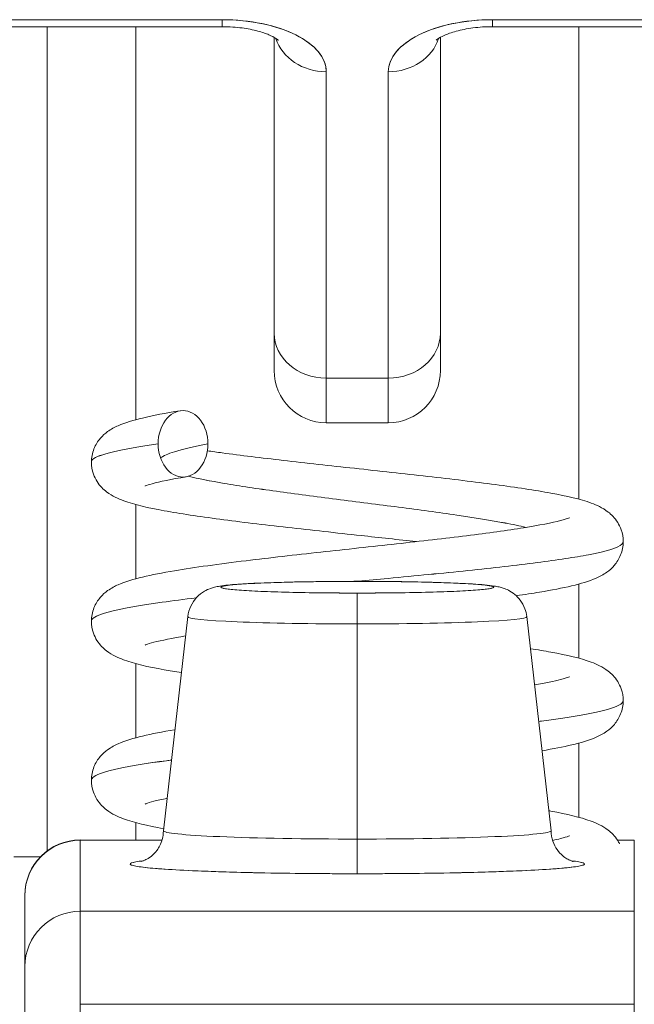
# Model space of a CAD drawing. Header units: inches. Extents: x 10 to 331, y 10 to 212.
# Tile 24 of 145: x 58.636 to 58.854, y 51.811 to 52.161. Entities that reach past the tile are written whole.
import ezdxf

# ---------------------------------------------------------------- set-up
doc = ezdxf.new("R2010")
doc.units = ezdxf.units.IN
doc.header["$LTSCALE"] = 20
doc.header["$MEASUREMENT"] = 0
doc.layers.add('Visible (ANSI)', color=7, linetype='Continuous', lineweight=5)

msp = doc.modelspace()

# ---------------------------------------------------------------- linework, layer by layer
at = {"layer": 'Visible (ANSI)'}
for p, q in [((58.70771, 52.16095), (58.51834, 52.16095)), ((58.51834, 52.16095), (58.70771, 52.16095)), ((58.70771, 52.16095), (58.70771, 52.15847)), ((58.70771, 52.15847), (58.70771, 52.16095)), ((58.99314, 52.16095), (58.80377, 52.16095)), ((58.80377, 52.15847), (58.80377, 52.16095)), ((58.80377, 52.16095), (58.80377, 52.15847)), ((58.80377, 52.16095), (58.99314, 52.16095)), ((58.51834, 52.15847), (58.70771, 52.15847)), ((58.6455, 51.86561), (58.6455, 52.15847)), ((58.67701, 52.01885), (58.67701, 52.15847)), ((58.67701, 52.15847), (58.67701, 52.01885)), ((58.80377, 52.15847), (58.99314, 52.15847)), ((58.83449, 51.9906), (58.83449, 52.15847)), ((58.83449, 52.15847), (58.83449, 51.9906)), ((58.72621, 52.15468), (58.72621, 52.04961)), ((58.72621, 52.04961), (58.72621, 52.15468)), ((58.78526, 52.15468), (58.78526, 52.04961)), ((58.78526, 52.04961), (58.78526, 52.15468)), ((58.74471, 52.14244), (58.74471, 52.03359)), ((58.74471, 52.03359), (58.74471, 52.14244)), ((58.76676, 52.14244), (58.76676, 52.03359)), ((58.76676, 52.03359), (58.76676, 52.14244)), ((58.72621, 52.04961), (58.72621, 52.03627)), ((58.78526, 52.03627), (58.78526, 52.04961)), ((58.76676, 52.03359), (58.74471, 52.03359)), ((58.74471, 52.01776), (58.74471, 52.03359)), ((58.74471, 52.03359), (58.74471, 52.01776)), ((58.74471, 52.03359), (58.76676, 52.03359)), ((58.76676, 52.01776), (58.76676, 52.03359)), ((58.76676, 52.03359), (58.76676, 52.01776)), ((58.74471, 52.01776), (58.76676, 52.01776)), ((58.67701, 51.96235), (58.67701, 51.9887)), ((58.67701, 51.9887), (58.67701, 51.96235)), ((58.75574, 51.96142), (58.75574, 51.96143)), ((58.75574, 51.96143), (58.75574, 51.96142)), ((58.83449, 51.9341), (58.83449, 51.96047)), ((58.83449, 51.96047), (58.83449, 51.9341)), ((58.75574, 51.94629), (58.75574, 51.95726)), ((58.75574, 51.95726), (58.75574, 51.94629)), ((58.69549, 51.94888), (58.68684, 51.87282)), ((58.75574, 51.94629), (58.75574, 51.86986)), ((58.75574, 51.86986), (58.75574, 51.94629)), ((58.81598, 51.94888), (58.82463, 51.87282)), ((58.67701, 51.90585), (58.67701, 51.93221)), ((58.67701, 51.93221), (58.67701, 51.90585)), ((58.83449, 51.87761), (58.83449, 51.90397)), ((58.83449, 51.90397), (58.83449, 51.87761)), ((58.67701, 51.86943), (58.67701, 51.87571)), ((58.67701, 51.87571), (58.67701, 51.86943)), ((58.65731, 51.86943), (58.65731, 51.86954)), ((58.65731, 51.86943), (58.68634, 51.86943)), ((58.65731, 51.84421), (58.65731, 51.86943)), ((58.65731, 51.86943), (58.65731, 51.84421)), ((58.75574, 51.85755), (58.75574, 51.86986)), ((58.75574, 51.86986), (58.75574, 51.85755)), ((58.84819, 51.86943), (58.85416, 51.86943)), ((58.85416, 51.84421), (58.85416, 51.86943)), ((58.85416, 51.86943), (58.85416, 51.84421)), ((58.63369, 51.86353), (58.64315, 51.86353)), ((58.64315, 51.86353), (58.63369, 51.86353)), ((58.63763, 51.84986), (58.63763, 51.84976)), ((58.63763, 51.84976), (58.63763, 51.82454)), ((58.63763, 51.82454), (58.63763, 51.84976)), ((58.65731, 51.84421), (58.65731, 51.81117)), ((58.65731, 51.84421), (58.85416, 51.84421)), ((58.85416, 51.84421), (58.65731, 51.84421)), ((58.65731, 51.81117), (58.65731, 51.84421)), ((58.83449, 51.84421), (58.83449, 51.84421)), ((58.83449, 51.84421), (58.83449, 51.84421)), ((58.85416, 51.84421), (58.85416, 51.81117)), ((58.85416, 51.81117), (58.85416, 51.84421)), ((58.63763, 51.82454), (58.63763, 51.79357)), ((58.65731, 51.81117), (58.85416, 51.81117)), ((58.65731, 51.81117), (58.65731, 51.803)), ((58.85416, 51.803), (58.85416, 51.81117))]:
    msp.add_line(p, q, dxfattribs=at)
for centre, radius, start, end in [((58.74471, 52.03627), 0.0185, 180, 270), ((58.76676, 52.03627), 0.0185, 270, 0), ((58.65731, 51.84986), 0.01969, 90, 180)]:
    msp.add_arc(centre, radius, start, end, dxfattribs=at)
for centre, major_axis, ratio, start_param, end_param in [((58.70771, 52.14244), (0.03701, 0), 0.5, 0, 1.570796), ((58.80377, 52.14244), (-0.03701, 0), 0.5, 4.712389, 6.283185), ((58.74471, 52.15847), (-0.0185, 0), 0.866025, 0.262731, 1.570796), ((58.74471, 52.15847), (-0.0185, 0), 0.866025, 0.262731, 1.570796), ((58.76676, 52.15847), (0.0185, 0), 0.866025, 4.712389, 6.020454), ((58.76676, 52.15847), (0.0185, 0), 0.866025, 4.712389, 6.020454), ((58.74471, 52.04961), (-0.0185, 0), 0.866025, 0, 1.570796), ((58.74471, 52.04961), (-0.0185, 0), 0.866025, 0, 1.570796), ((58.76676, 52.04961), (0.0185, 0), 0.866025, 4.712389, 6.283185), ((58.76676, 52.04961), (0.0185, 0), 0.866025, 4.712389, 6.283185), ((58.75574, 51.95934), (-0.04851, 0), 0.042782, 4.712389, 7.853982), ((58.75574, 51.95934), (0.04851, 0), 0.042782, 4.712389, 7.853982), ((58.75574, 51.94887), (-0.06025, 0), 0.042782, 6.278319, 7.853982), ((58.75574, 51.94887), (-0.06025, 0), 0.042782, 6.278319, 7.853982), ((58.75574, 51.94887), (0.06025, 0), 0.042782, 4.712389, 6.288051), ((58.75574, 51.94887), (0.06025, 0), 0.042782, 4.712389, 6.288051), ((58.75574, 51.87281), (-0.0689, 0), 0.042782, 6.278319, 7.853982), ((58.75574, 51.87281), (-0.0689, 0), 0.042782, 6.278319, 7.853982), ((58.75574, 51.87281), (0.0689, 0), 0.042782, 4.712389, 6.288051), ((58.75574, 51.87281), (0.0689, 0), 0.042782, 4.712389, 6.288051), ((58.65731, 51.84976), (-0.01969, 0), 0.999084, 4.712389, 6.283185), ((58.65731, 51.84976), (-0.01969, 0), 0.999084, 4.712389, 6.283185), ((58.75574, 51.86101), (-0.08071, 0), 0.042782, 5.937993, 7.853982), ((58.75574, 51.86101), (0.08071, 0), 0.042782, 4.712389, 6.628377), ((58.65731, 51.82454), (-0.01969, 0), 0.999084, 4.712389, 6.283185), ((58.65731, 51.82454), (-0.01969, 0), 0.999084, 4.712389, 6.283185)]:
    msp.add_ellipse(centre, major_axis=major_axis, ratio=ratio, start_param=start_param, end_param=end_param, dxfattribs=at)
for points, knots in [([(58.74471, 52.14244), (58.74465, 52.14498), (58.74374, 52.14731), (58.74191, 52.14951), (58.74008, 52.15172), (58.73733, 52.1538), (58.73387, 52.15553), (58.73041, 52.15726), (58.72625, 52.15863), (58.72183, 52.15955), (58.71742, 52.16046), (58.71276, 52.16092), (58.70771, 52.16095)], [0, 0, 0, 0, 0.25, 0.25, 0.25, 0.5, 0.5, 0.5, 0.75, 0.75, 0.75, 1, 1, 1, 1]), ([(58.80377, 52.16095), (58.7987, 52.16092), (58.79404, 52.16046), (58.78963, 52.15955), (58.78522, 52.15863), (58.78105, 52.15726), (58.7776, 52.15553), (58.77414, 52.1538), (58.77139, 52.15172), (58.76956, 52.14951), (58.76773, 52.1473), (58.76682, 52.14497), (58.76676, 52.14244)], [0, 0, 0, 0, 0.25, 0.25, 0.25, 0.5, 0.5, 0.5, 0.75, 0.75, 0.75, 1, 1, 1, 1]), ([(58.72772, 52.15366), (58.72772, 52.15366), (58.72771, 52.15368), (58.72755, 52.15381), (58.72723, 52.15407), (58.72614, 52.15474), (58.72535, 52.15516), (58.72325, 52.15604), (58.7219, 52.1565), (58.71869, 52.15736), (58.71679, 52.15774), (58.71262, 52.1583), (58.71033, 52.15845), (58.70793, 52.15847), (58.70782, 52.15847), (58.70771, 52.15847)], [6.74046, 6.74046, 6.74046, 6.74046, 6.79307, 6.79307, 6.967412, 6.967412, 7.153275, 7.153275, 7.361571, 7.361571, 7.592968, 7.592968, 7.840962, 7.840962, 7.852879, 7.852879, 7.852879, 7.852879]), ([(58.80377, 52.15847), (58.80142, 52.15847), (58.79906, 52.15832), (58.79468, 52.15775), (58.79264, 52.15734), (58.78919, 52.15639), (58.78774, 52.15586), (58.7856, 52.1549), (58.78483, 52.15445), (58.78395, 52.15385), (58.78375, 52.15366), (58.78375, 52.15366)], [1.569693, 1.569693, 1.569693, 1.569693, 1.824004, 1.824004, 2.072269, 2.072269, 2.302593, 2.302593, 2.506751, 2.506751, 2.682113, 2.682113, 2.682113, 2.682113]), ([(58.72621, 52.04961), (58.72621, 52.0443), (58.72621, 52.04059), (58.72621, 52.03845), (58.72621, 52.03702), (58.72621, 52.03629), (58.72621, 52.03628)], [0, 0, 0, 0, 0.2, 0.2, 0.2, 0.3335594, 0.3335594, 0.3335594, 0.3335594]), ([(58.78526, 52.03628), (58.78526, 52.03629), (58.78526, 52.03702), (58.78526, 52.03845), (58.78526, 52.04059), (58.78526, 52.0443), (58.78526, 52.04961)], [0.6663967, 0.6663967, 0.6663967, 0.6663967, 0.8, 0.8, 0.8, 1, 1, 1, 1]), ([(58.66125, 52.00378), (58.66125, 52.00538), (58.66159, 52.00703), (58.66275, 52.00993), (58.66356, 52.0112), (58.66526, 52.01322), (58.66616, 52.01399), (58.66832, 52.01554), (58.66955, 52.01617), (58.67342, 52.01789), (58.67613, 52.01866), (58.68316, 52.02034), (58.68764, 52.02119), (58.6928, 52.02202)], [0, 0, 0, 0, 0.0152382, 0.0152382, 0.0301964, 0.0301964, 0.0455352, 0.0455352, 0.0680234, 0.0680234, 0.1177342, 0.1177342, 0.1753694, 0.1753694, 0.1753694, 0.1753694]), ([(58.70267, 52.01029), (58.70267, 52.01338), (58.70171, 52.01646), (58.70008, 52.01864), (58.69845, 52.02083), (58.69614, 52.0221), (58.69383, 52.0221), (58.69152, 52.0221), (58.68921, 52.02083), (58.68757, 52.01864), (58.68594, 52.01646), (58.68498, 52.01338), (58.68498, 52.01029)], [0, 0, 0, 0, 0.25, 0.25, 0.25, 0.5, 0.5, 0.5, 0.75, 0.75, 0.75, 1, 1, 1, 1]), ([(58.66125, 52.00378), (58.66125, 52.00407), (58.6614, 52.00437), (58.66171, 52.00466), (58.66268, 52.0056), (58.66519, 52.00654), (58.66914, 52.00748), (58.67308, 52.00842), (58.67845, 52.00935), (58.68498, 52.01029)], [0.96384137, 0.96384137, 0.96384137, 0.96384137, 0.96875, 0.96875, 0.96875, 0.984375, 0.984375, 0.984375, 1, 1, 1, 1]), ([(58.68498, 52.01029), (58.67845, 52.00935), (58.66771, 52.00748), (58.66189, 52.00531), (58.66125, 52.00407), (58.66125, 52.00378)], [0, 0, 0, 0, 0.015625, 0.03125, 0.03615863, 0.03615863, 0.03615863, 0.03615863]), ([(58.68498, 52.01029), (58.68498, 52.00721), (58.68594, 52.00412), (58.68757, 52.00194), (58.68921, 51.99976), (58.69152, 51.99848), (58.69383, 51.99848), (58.69614, 51.99848), (58.69845, 51.99976), (58.70008, 52.00194), (58.70171, 52.00412), (58.70267, 52.00721), (58.70267, 52.01029)], [0, 0, 0, 0, 0.25, 0.25, 0.25, 0.5, 0.5, 0.5, 0.75, 0.75, 0.75, 1, 1, 1, 1]), ([(58.70267, 52.01029), (58.69777, 52.00935), (58.69058, 52.00768), (58.68679, 52.006), (58.68584, 52.00526)], [0, 0, 0, 0, 0.015625, 0.02792377, 0.02792377, 0.02792377, 0.02792377]), ([(58.68584, 52.00526), (58.68679, 52.006), (58.68846, 52.00674), (58.69079, 52.00748), (58.69374, 52.00842), (58.69777, 52.00935), (58.70267, 52.01029)], [0.97207623, 0.97207623, 0.97207623, 0.97207623, 0.984375, 0.984375, 0.984375, 1, 1, 1, 1]), ([(58.70247, 52.00781), (58.70417, 52.00756), (58.70594, 52.00731), (58.71429, 52.00618), (58.72168, 52.00528), (58.73749, 52.00345), (58.74614, 52.00251), (58.76347, 52.00062), (58.77236, 51.99966), (58.78927, 51.99774), (58.79748, 51.99676), (58.81224, 51.9948), (58.81894, 51.99379), (58.83032, 51.9917), (58.83491, 51.99067), (58.84084, 51.98848), (58.84276, 51.98767), (58.84601, 51.98517), (58.84723, 51.98398), (58.84873, 51.98156), (58.84916, 51.98069), (58.84996, 51.97843), (58.85022, 51.97696), (58.85022, 51.97553)], [0.1826843, 0.1826843, 0.1826843, 0.1826843, 0.2002454, 0.2002454, 0.2631404, 0.2631404, 0.3289013, 0.3289013, 0.3960063, 0.3960063, 0.4641636, 0.4641636, 0.5336549, 0.5336549, 0.606623, 0.606623, 0.6429987, 0.6429987, 0.6630435, 0.6630435, 0.6724994, 0.6724994, 0.6860777, 0.6860777, 0.6860777, 0.6860777]), ([(58.77673, 51.97553), (58.77033, 51.97625), (58.76367, 51.97698), (58.74831, 51.97865), (58.73941, 51.97962), (58.72248, 51.98153), (58.71427, 51.98251), (58.69947, 51.98448), (58.69275, 51.98548), (58.68132, 51.98757), (58.67671, 51.9886), (58.67074, 51.99078), (58.66879, 51.9916), (58.66552, 51.99409), (58.6643, 51.99527), (58.66277, 51.9977), (58.66233, 51.99859), (58.66152, 52.00087), (58.66125, 52.00234), (58.66125, 52.00378)], [0.2773736, 0.2773736, 0.2773736, 0.2773736, 0.3281116, 0.3281116, 0.395206, 0.395206, 0.4633524, 0.4633524, 0.5328239, 0.5328239, 0.6057218, 0.6057218, 0.6425535, 0.6425535, 0.6628073, 0.6628073, 0.6724433, 0.6724433, 0.6861075, 0.6861075, 0.6861075, 0.6861075]), ([(58.69489, 51.99857), (58.68973, 51.99771), (58.68548, 51.99683), (58.68173, 51.9958), (58.6809, 51.99551), (58.68042, 51.99531), (58.68035, 51.99528), (58.68035, 51.99528)], [0, 0, 0, 0, 0.06221426, 0.06221426, 0.089478, 0.089478, 0.09863207, 0.09863207, 0.09863207, 0.09863207]), ([(58.69567, 51.99875), (58.69919, 51.99791), (58.70832, 51.99613), (58.72654, 51.99341), (58.74823, 51.99059), (58.77066, 51.98778), (58.79163, 51.98496), (58.80652, 51.98257), (58.81349, 51.98111), (58.81568, 51.98059)], [0.0640895, 0.0640895, 0.0640895, 0.0640895, 0.078125, 0.09375, 0.109375, 0.125, 0.140625, 0.15625, 0.1649167, 0.1649167, 0.1649167, 0.1649167]), ([(58.81568, 51.98059), (58.81349, 51.98111), (58.81101, 51.98163), (58.80825, 51.98215), (58.80329, 51.98309), (58.79746, 51.98403), (58.79105, 51.98496), (58.78464, 51.9859), (58.77765, 51.98684), (58.77042, 51.98778), (58.76318, 51.98872), (58.75571, 51.98965), (58.74836, 51.99059), (58.741, 51.99153), (58.73377, 51.99247), (58.72701, 51.99341), (58.72025, 51.99434), (58.71397, 51.99528), (58.70846, 51.99622), (58.70351, 51.99706), (58.69919, 51.99791), (58.69567, 51.99875)], [0.8350833, 0.8350833, 0.8350833, 0.8350833, 0.84375, 0.84375, 0.84375, 0.859375, 0.859375, 0.859375, 0.875, 0.875, 0.875, 0.890625, 0.890625, 0.890625, 0.90625, 0.90625, 0.90625, 0.921875, 0.921875, 0.921875, 0.9359105, 0.9359105, 0.9359105, 0.9359105]), ([(58.66125, 51.94728), (58.66125, 51.94888), (58.66159, 51.95054), (58.66275, 51.95344), (58.66356, 51.95471), (58.66526, 51.95672), (58.66616, 51.95749), (58.66834, 51.95906), (58.66958, 51.95969), (58.67345, 51.96141), (58.67617, 51.96218), (58.6827, 51.96374), (58.68649, 51.96447), (58.69794, 51.96639), (58.70669, 51.96759), (58.72452, 51.96977), (58.73361, 51.9708), (58.75168, 51.97278), (58.76088, 51.97377), (58.77837, 51.9757), (58.78688, 51.97668), (58.80212, 51.97857), (58.80908, 51.97953), (58.82039, 51.98134), (58.82502, 51.98226), (58.82924, 51.98336), (58.83023, 51.98368), (58.83099, 51.98397), (58.83113, 51.98403), (58.83113, 51.98403)], [0, 0, 0, 0, 0.0152543, 0.0152543, 0.0302263, 0.0302263, 0.045583, 0.045583, 0.0682613, 0.0682613, 0.117942, 0.117942, 0.1678581, 0.1678581, 0.2503852, 0.2503852, 0.3215471, 0.3215471, 0.39029, 0.39029, 0.4579131, 0.4579131, 0.5243818, 0.5243818, 0.5886756, 0.5886756, 0.6166115, 0.6166115, 0.6297893, 0.6297893, 0.6297893, 0.6297893]), ([(58.75595, 51.96143), (58.75953, 51.96177), (58.76311, 51.96211), (58.76667, 51.96245), (58.77646, 51.96339), (58.78607, 51.96433), (58.79504, 51.96526), (58.804, 51.9662), (58.81232, 51.96714), (58.81959, 51.96808), (58.82685, 51.96902), (58.83307, 51.96995), (58.83793, 51.97089), (58.84279, 51.97183), (58.8463, 51.97277), (58.84829, 51.97371), (58.84958, 51.97431), (58.85022, 51.97492), (58.85022, 51.97553)], [0.72869766, 0.72869766, 0.72869766, 0.72869766, 0.734375, 0.734375, 0.734375, 0.75, 0.75, 0.75, 0.765625, 0.765625, 0.765625, 0.78125, 0.78125, 0.78125, 0.796875, 0.796875, 0.796875, 0.80700927, 0.80700927, 0.80700927, 0.80700927]), ([(58.85022, 51.97553), (58.85022, 51.97492), (58.84858, 51.97338), (58.83928, 51.97089), (58.82064, 51.96808), (58.79569, 51.96526), (58.77297, 51.96305), (58.75953, 51.96177), (58.75595, 51.96143)], [0.19299073, 0.19299073, 0.19299073, 0.19299073, 0.203125, 0.21875, 0.234375, 0.25, 0.265625, 0.27130234, 0.27130234, 0.27130234, 0.27130234]), ([(58.85022, 51.97553), (58.85022, 51.97393), (58.84988, 51.97227), (58.84873, 51.96938), (58.84792, 51.96811), (58.84622, 51.9661), (58.84532, 51.96533), (58.84314, 51.96376), (58.84188, 51.96311), (58.83795, 51.96138), (58.8352, 51.9606), (58.82862, 51.95904), (58.82483, 51.95831), (58.81796, 51.95716), (58.81517, 51.95673), (58.81222, 51.9563)], [0, 0, 0, 0, 0.015262, 0.015262, 0.0302389, 0.0302389, 0.0456053, 0.0456053, 0.0684883, 0.0684883, 0.1188372, 0.1188372, 0.1684419, 0.1684419, 0.1981383, 0.1981383, 0.1981383, 0.1981383]), ([(58.69549, 51.94888), (58.69564, 51.95018), (58.69601, 51.95147), (58.69711, 51.95379), (58.69784, 51.95485), (58.69952, 51.95662), (58.70048, 51.95736), (58.70217, 51.95834), (58.70291, 51.95866), (58.7041, 51.95909), (58.70458, 51.95923), (58.70572, 51.95952), (58.70632, 51.95963), (58.70875, 51.96002), (58.71072, 51.9602), (58.71551, 51.96055), (58.71818, 51.96069), (58.72532, 51.96099), (58.73019, 51.96114), (58.74028, 51.96133), (58.74558, 51.96139), (58.75251, 51.96142), (58.75412, 51.96143), (58.75574, 51.96143)], [0, 0, 0, 0, 0.0101015, 0.0101015, 0.0199862, 0.0199862, 0.0296294, 0.0296294, 0.0377089, 0.0377089, 0.0449846, 0.0449846, 0.0568687, 0.0568687, 0.0925394, 0.0925394, 0.1243072, 0.1243072, 0.1678667, 0.1678667, 0.2085979, 0.2085979, 0.2209026, 0.2209026, 0.2209026, 0.2209026]), ([(58.75574, 51.95726), (58.75142, 51.95727), (58.74726, 51.95729), (58.7432, 51.95734), (58.73913, 51.95738), (58.73517, 51.95745), (58.7315, 51.95754), (58.72783, 51.95763), (58.72444, 51.95774), (58.72145, 51.95787), (58.71846, 51.958), (58.71585, 51.95814), (58.71374, 51.9583), (58.71162, 51.95846), (58.70998, 51.95863), (58.70888, 51.9588), (58.70779, 51.95898), (58.70723, 51.95916), (58.70723, 51.95934), (58.70723, 51.95952), (58.70779, 51.9597), (58.70888, 51.95988), (58.70998, 51.96005), (58.71162, 51.96022), (58.71374, 51.96038), (58.71586, 51.96054), (58.71846, 51.96068), (58.72145, 51.96081), (58.72444, 51.96094), (58.72783, 51.96105), (58.7315, 51.96114), (58.73517, 51.96123), (58.73914, 51.9613), (58.7432, 51.96135), (58.74726, 51.96139), (58.75142, 51.96141), (58.75574, 51.96142)], [0, 0, 0, 0, 0.083333, 0.083333, 0.083333, 0.166667, 0.166667, 0.166667, 0.25, 0.25, 0.25, 0.333333, 0.333333, 0.333333, 0.416667, 0.416667, 0.416667, 0.5, 0.5, 0.5, 0.583333, 0.583333, 0.583333, 0.666667, 0.666667, 0.666667, 0.75, 0.75, 0.75, 0.833333, 0.833333, 0.833333, 0.916667, 0.916667, 0.916667, 1, 1, 1, 1]), ([(58.75574, 51.96143), (58.76109, 51.96143), (58.76651, 51.96139), (58.77657, 51.96124), (58.78134, 51.96113), (58.78981, 51.96086), (58.79359, 51.96068), (58.79989, 51.96029), (58.8023, 51.96008), (58.80498, 51.95966), (58.80551, 51.95956), (58.80655, 51.95932), (58.80704, 51.95919), (58.80814, 51.95882), (58.80876, 51.95858), (58.81015, 51.95788), (58.81093, 51.95739), (58.81236, 51.95622), (58.81302, 51.95554), (58.8143, 51.95387), (58.81489, 51.95282), (58.81564, 51.95081), (58.81587, 51.94985), (58.81598, 51.94888)], [0, 0, 0, 0, 0.0407937, 0.0407937, 0.0808924, 0.0808924, 0.1213735, 0.1213735, 0.1633112, 0.1633112, 0.1737906, 0.1737906, 0.1816701, 0.1816701, 0.1889204, 0.1889204, 0.1967092, 0.1967092, 0.2041974, 0.2041974, 0.2133447, 0.2133447, 0.2208708, 0.2208708, 0.2208708, 0.2208708]), ([(58.75574, 51.96142), (58.76006, 51.96141), (58.76422, 51.96139), (58.76828, 51.96135), (58.77234, 51.9613), (58.7763, 51.96123), (58.77997, 51.96114), (58.78365, 51.96105), (58.78703, 51.96094), (58.79002, 51.96081), (58.79302, 51.96068), (58.79562, 51.96054), (58.79774, 51.96038), (58.79986, 51.96022), (58.80149, 51.96005), (58.80259, 51.95988), (58.80369, 51.9597), (58.80425, 51.95952), (58.80425, 51.95934), (58.80425, 51.95916), (58.80369, 51.95898), (58.80259, 51.9588), (58.80149, 51.95863), (58.79986, 51.95846), (58.79774, 51.9583), (58.79562, 51.95814), (58.79302, 51.958), (58.79002, 51.95787), (58.78703, 51.95774), (58.78365, 51.95763), (58.77997, 51.95754), (58.7763, 51.95745), (58.77234, 51.95738), (58.76828, 51.95734), (58.76422, 51.95729), (58.76006, 51.95727), (58.75574, 51.95726)], [0, 0, 0, 0, 0.083333, 0.083333, 0.083333, 0.166667, 0.166667, 0.166667, 0.25, 0.25, 0.25, 0.333333, 0.333333, 0.333333, 0.416667, 0.416667, 0.416667, 0.5, 0.5, 0.5, 0.583333, 0.583333, 0.583333, 0.666667, 0.666667, 0.666667, 0.75, 0.75, 0.75, 0.833333, 0.833333, 0.833333, 0.916667, 0.916667, 0.916667, 1, 1, 1, 1]), ([(58.66125, 51.94728), (58.66125, 51.94765), (58.66148, 51.94801), (58.66195, 51.94838), (58.66315, 51.94932), (58.66589, 51.95025), (58.67004, 51.95119), (58.67419, 51.95213), (58.67976, 51.95307), (58.68646, 51.95401), (58.69015, 51.95452), (58.69419, 51.95504), (58.69852, 51.95556)], [0.65017671, 0.65017671, 0.65017671, 0.65017671, 0.65625, 0.65625, 0.65625, 0.671875, 0.671875, 0.671875, 0.6875, 0.6875, 0.6875, 0.69611043, 0.69611043, 0.69611043, 0.69611043]), ([(58.69852, 51.95556), (58.69419, 51.95504), (58.68282, 51.95358), (58.66863, 51.95119), (58.66208, 51.94895), (58.66125, 51.94765), (58.66125, 51.94728)], [0.30388957, 0.30388957, 0.30388957, 0.30388957, 0.3125, 0.328125, 0.34375, 0.34982329, 0.34982329, 0.34982329, 0.34982329]), ([(58.69323, 51.92897), (58.69106, 51.92932), (58.68901, 51.92967), (58.68125, 51.93109), (58.67665, 51.93212), (58.6707, 51.9343), (58.66875, 51.93512), (58.66549, 51.93762), (58.66427, 51.9388), (58.66276, 51.94123), (58.66232, 51.94211), (58.66152, 51.94439), (58.66125, 51.94586), (58.66125, 51.94728)], [0.5092683, 0.5092683, 0.5092683, 0.5092683, 0.5331467, 0.5331467, 0.6060709, 0.6060709, 0.6427297, 0.6427297, 0.6629039, 0.6629039, 0.6724985, 0.6724985, 0.6860949, 0.6860949, 0.6860949, 0.6860949]), ([(58.69471, 51.94204), (58.69001, 51.94125), (58.6861, 51.94046), (58.68222, 51.93945), (58.68124, 51.93913), (58.68049, 51.93885), (58.68035, 51.93878), (58.68035, 51.93878)], [0.53203231, 0.53203231, 0.53203231, 0.53203231, 0.58879531, 0.58879531, 0.61670023, 0.61670023, 0.62995686, 0.62995686, 0.62995686, 0.62995686]), ([(58.81728, 51.9375), (58.81985, 51.93709), (58.82227, 51.93669), (58.83033, 51.9352), (58.83492, 51.93418), (58.84085, 51.93198), (58.84277, 51.93117), (58.84602, 51.92866), (58.84724, 51.92748), (58.84873, 51.92505), (58.84916, 51.92417), (58.84996, 51.92191), (58.85022, 51.92045), (58.85022, 51.91903)], [0.5057541, 0.5057541, 0.5057541, 0.5057541, 0.5336756, 0.5336756, 0.606645, 0.606645, 0.6430142, 0.6430142, 0.6630568, 0.6630568, 0.6725733, 0.6725733, 0.6860764, 0.6860764, 0.6860764, 0.6860764]), ([(58.81874, 51.92461), (58.82257, 51.92529), (58.82575, 51.92595), (58.82925, 51.92687), (58.83023, 51.92718), (58.83099, 51.92747), (58.83113, 51.92753), (58.83113, 51.92753)], [0.54016952, 0.54016952, 0.54016952, 0.54016952, 0.58877291, 0.58877291, 0.6166898, 0.6166898, 0.62985557, 0.62985557, 0.62985557, 0.62985557]), ([(58.82022, 51.91166), (58.82054, 51.91171), (58.82087, 51.91175), (58.82119, 51.91179), (58.8283, 51.91273), (58.83433, 51.91367), (58.83899, 51.91461), (58.84365, 51.91554), (58.84695, 51.91648), (58.84871, 51.91742), (58.84972, 51.91796), (58.85022, 51.9185), (58.85022, 51.91903)], [0.4524163, 0.4524163, 0.4524163, 0.4524163, 0.453125, 0.453125, 0.453125, 0.46875, 0.46875, 0.46875, 0.484375, 0.484375, 0.484375, 0.49334385, 0.49334385, 0.49334385, 0.49334385]), ([(58.85022, 51.91903), (58.85022, 51.9185), (58.84883, 51.91702), (58.84036, 51.91461), (58.82803, 51.91269), (58.82054, 51.91171), (58.82022, 51.91166)], [0.50665615, 0.50665615, 0.50665615, 0.50665615, 0.515625, 0.53125, 0.546875, 0.5475837, 0.5475837, 0.5475837, 0.5475837]), ([(58.85022, 51.91903), (58.85022, 51.91743), (58.84988, 51.91578), (58.84873, 51.91288), (58.84792, 51.91161), (58.84621, 51.9096), (58.84532, 51.90883), (58.84313, 51.90725), (58.84188, 51.90661), (58.83796, 51.90489), (58.83522, 51.90411), (58.82887, 51.9026), (58.82536, 51.90192), (58.8214, 51.90124)], [0, 0, 0, 0, 0.0152675, 0.0152675, 0.0302498, 0.0302498, 0.0456225, 0.0456225, 0.0685155, 0.0685155, 0.1186369, 0.1186369, 0.1650463, 0.1650463, 0.1650463, 0.1650463]), ([(58.66125, 51.89079), (58.66125, 51.89239), (58.66159, 51.89404), (58.66275, 51.89694), (58.66356, 51.89821), (58.66526, 51.90023), (58.66616, 51.90099), (58.66835, 51.90257), (58.6696, 51.90321), (58.67349, 51.90492), (58.6762, 51.90569), (58.68274, 51.90725), (58.68653, 51.90798), (58.69087, 51.90871), (58.6909, 51.90872), (58.69092, 51.90872)], [0, 0, 0, 0, 0.0152642, 0.0152642, 0.0302444, 0.0302444, 0.0456127, 0.0456127, 0.068482, 0.068482, 0.1181671, 0.1181671, 0.1680144, 0.1680144, 0.1683237, 0.1683237, 0.1683237, 0.1683237]), ([(58.66125, 51.89079), (58.66125, 51.89122), (58.66158, 51.89166), (58.66224, 51.89209), (58.66367, 51.89303), (58.66663, 51.89397), (58.67099, 51.8949), (58.67535, 51.89584), (58.6811, 51.89678), (58.68797, 51.89772), (58.68854, 51.8978), (58.68912, 51.89787), (58.6897, 51.89795)], [0.33651082, 0.33651082, 0.33651082, 0.33651082, 0.34375, 0.34375, 0.34375, 0.359375, 0.359375, 0.359375, 0.375, 0.375, 0.375, 0.37629181, 0.37629181, 0.37629181, 0.37629181]), ([(58.6897, 51.89795), (58.68912, 51.89787), (58.68158, 51.89686), (58.66959, 51.8949), (58.66229, 51.89259), (58.66125, 51.89122), (58.66125, 51.89079)], [0.62370819, 0.62370819, 0.62370819, 0.62370819, 0.625, 0.640625, 0.65625, 0.66348918, 0.66348918, 0.66348918, 0.66348918]), ([(58.68692, 51.87355), (58.68113, 51.87462), (58.67657, 51.87564), (58.67066, 51.87783), (58.66872, 51.87864), (58.66546, 51.88115), (58.66425, 51.88233), (58.66275, 51.88476), (58.66231, 51.88564), (58.66151, 51.8879), (58.66125, 51.88937), (58.66125, 51.89079)], [0.5338767, 0.5338767, 0.5338767, 0.5338767, 0.6064119, 0.6064119, 0.6429014, 0.6429014, 0.6629977, 0.6629977, 0.6725493, 0.6725493, 0.6860844, 0.6860844, 0.6860844, 0.6860844]), ([(58.68815, 51.88434), (58.68633, 51.88397), (58.68475, 51.88361), (58.68222, 51.88295), (58.68124, 51.88264), (58.68048, 51.88235), (58.68035, 51.88229), (58.68035, 51.88229)], [0.56122991, 0.56122991, 0.56122991, 0.56122991, 0.5888257, 0.5888257, 0.61672382, 0.61672382, 0.62992905, 0.62992905, 0.62992905, 0.62992905]), ([(58.82383, 51.8799), (58.82405, 51.87986), (58.82426, 51.87982), (58.83031, 51.87871), (58.8349, 51.87768), (58.84083, 51.87549), (58.84277, 51.87467), (58.84602, 51.87217), (58.84723, 51.87098), (58.84848, 51.86897), (58.8487, 51.86858), (58.8489, 51.86817)], [0.5308916, 0.5308916, 0.5308916, 0.5308916, 0.533585, 0.533585, 0.6065466, 0.6065466, 0.6429686, 0.6429686, 0.663034, 0.663034, 0.6675564, 0.6675564, 0.6675564, 0.6675564]), ([(58.67904, 51.86193), (58.67904, 51.86193), (58.6791, 51.86194), (58.67941, 51.86204), (58.67962, 51.8621), (58.68012, 51.86231), (58.68035, 51.86241), (58.68109, 51.86278), (58.68167, 51.86309), (58.68308, 51.8642), (58.68383, 51.86488), (58.6853, 51.8669), (58.68601, 51.86818), (58.68669, 51.87071), (58.68684, 51.87176), (58.68684, 51.87281)], [2.9624505, 2.9624505, 2.9624505, 2.9624505, 3.0053828, 3.0053828, 3.0382774, 3.0382774, 3.0584832, 3.0584832, 3.0887664, 3.0887664, 3.1118286, 3.1118286, 3.1313201, 3.1313201, 3.142865, 3.142865, 3.142865, 3.142865]), ([(58.82463, 51.87281), (58.82463, 51.87151), (58.82486, 51.87022), (58.82564, 51.8679), (58.82619, 51.86691), (58.8274, 51.86518), (58.82805, 51.86454), (58.82924, 51.8635), (58.82977, 51.86316), (58.83069, 51.86261), (58.83105, 51.86244), (58.83174, 51.86214), (58.83199, 51.86206), (58.83236, 51.86194), (58.83244, 51.86193), (58.83244, 51.86193)], [0.0012724, 0.0012724, 0.0012724, 0.0012724, 0.0155488, 0.0155488, 0.0312136, 0.0312136, 0.0504552, 0.0504552, 0.0729209, 0.0729209, 0.0991286, 0.0991286, 0.1356666, 0.1356666, 0.1816869, 0.1816869, 0.1816869, 0.1816869]), ([(58.82515, 51.86937), (58.82622, 51.8696), (58.82716, 51.86983), (58.82926, 51.87037), (58.83023, 51.87069), (58.83099, 51.87097), (58.83113, 51.87104), (58.83113, 51.87104)], [0.57093554, 0.57093554, 0.57093554, 0.57093554, 0.58882589, 0.58882589, 0.61672833, 0.61672833, 0.62990901, 0.62990901, 0.62990901, 0.62990901]), ([(58.67979, 51.86217), (58.67869, 51.86204), (58.67778, 51.86191), (58.67706, 51.86177), (58.67571, 51.86152), (58.67503, 51.86126), (58.67503, 51.861), (58.67503, 51.86075), (58.67571, 51.86049), (58.67706, 51.86024), (58.67841, 51.85998), (58.68042, 51.85974), (58.68305, 51.8595), (58.68568, 51.85927), (58.68892, 51.85905), (58.6927, 51.85885), (58.69648, 51.85865), (58.70079, 51.85846), (58.70552, 51.8583), (58.71025, 51.85814), (58.7154, 51.858), (58.72087, 51.85789), (58.72634, 51.85778), (58.73213, 51.85769), (58.73797, 51.85764), (58.74382, 51.85758), (58.74971, 51.85755), (58.75574, 51.85755)], [0.3902556, 0.3902556, 0.3902556, 0.3902556, 0.4285714, 0.4285714, 0.4285714, 0.5, 0.5, 0.5, 0.5714286, 0.5714286, 0.5714286, 0.6428571, 0.6428571, 0.6428571, 0.7142857, 0.7142857, 0.7142857, 0.7857143, 0.7857143, 0.7857143, 0.8571429, 0.8571429, 0.8571429, 0.9285714, 0.9285714, 0.9285714, 1, 1, 1, 1]), ([(58.75574, 51.85755), (58.76177, 51.85755), (58.76767, 51.85758), (58.77352, 51.85764), (58.77936, 51.85769), (58.78516, 51.85778), (58.79063, 51.85789), (58.7961, 51.858), (58.80125, 51.85814), (58.80598, 51.8583), (58.8107, 51.85846), (58.81501, 51.85865), (58.81879, 51.85885), (58.82256, 51.85905), (58.82581, 51.85927), (58.82843, 51.85951), (58.83106, 51.85974), (58.83307, 51.85998), (58.83442, 51.86024), (58.83576, 51.86049), (58.83645, 51.86075), (58.83645, 51.86101), (58.83644, 51.86126), (58.83576, 51.86152), (58.83441, 51.86178), (58.83369, 51.86191), (58.83278, 51.86204), (58.83168, 51.86217)], [0, 0, 0, 0, 0.0714286, 0.0714286, 0.0714286, 0.1428571, 0.1428571, 0.1428571, 0.2142857, 0.2142857, 0.2142857, 0.2857143, 0.2857143, 0.2857143, 0.3571429, 0.3571429, 0.3571429, 0.4285714, 0.4285714, 0.4285714, 0.5, 0.5, 0.5, 0.5714286, 0.5714286, 0.5714286, 0.6096507, 0.6096507, 0.6096507, 0.6096507]), ([(58.63763, 51.79357), (58.63763, 51.79976), (58.63763, 51.80504), (58.63763, 51.80943), (58.63763, 51.81383), (58.63763, 51.81735), (58.63763, 51.81988), (58.63763, 51.82241), (58.63763, 51.82395), (58.63763, 51.82454)], [0, 0, 0, 0, 0.333333, 0.333333, 0.333333, 0.666667, 0.666667, 0.666667, 1, 1, 1, 1])]:
    msp.add_open_spline(points, degree=3, knots=knots, dxfattribs=at)
for points in [[(58.66588, 51.84421), (58.66588, 51.84421), (58.66588, 51.84421), (58.66588, 51.84421)], [(58.71314, 51.84421), (58.71314, 51.84421), (58.71314, 51.84421), (58.71314, 51.84421)], [(58.71314, 51.84421), (58.71314, 51.84421), (58.71314, 51.84421), (58.71314, 51.84421)], [(58.81813, 51.84421), (58.81813, 51.84421), (58.81813, 51.84421), (58.81813, 51.84421)]]:
    msp.add_open_spline(points, degree=3, dxfattribs=at)

doc.saveas('drawing.dxf')
